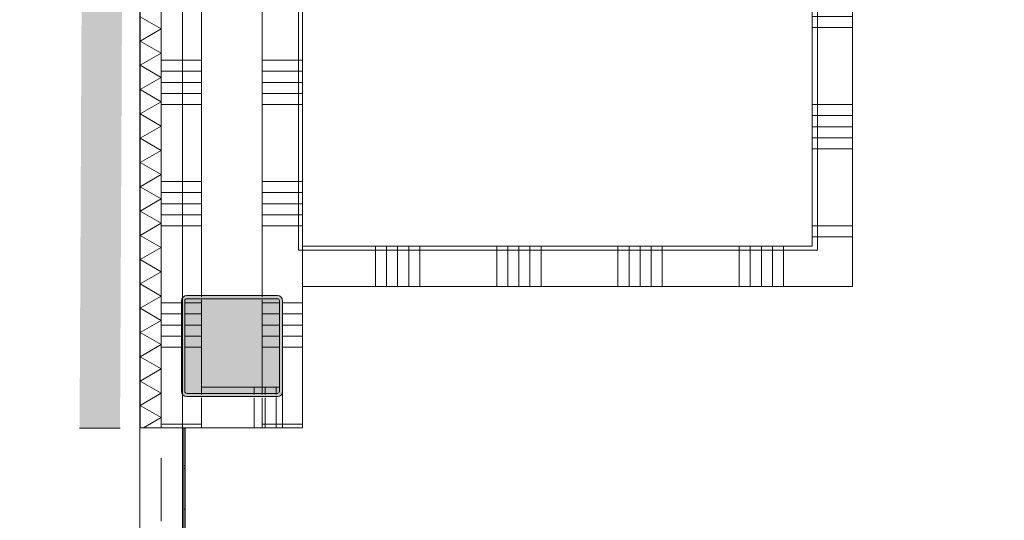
# Model space of a CAD drawing. Header units: millimetres. Extents: x -409 to 257590, y -7854 to 67330.
# Tile 75 of 205: x 57320 to 59756, y 8272 to 9510. Entities that reach past the tile are written whole.
import ezdxf

# ---------------------------------------------------------------- set-up
doc = ezdxf.new("R2010")
doc.units = ezdxf.units.MM
doc.header["$MEASUREMENT"] = 0
doc.linetypes.add('B0701', pattern=[234.119993, 155.999994, -78.119999])
doc.linetypes.add('B0703', pattern=[468.700004, 312.5, -156.200004])
for name, color, linetype in [('New_22 NC Binnenwanden', 7, 'Continuous'), ('New_22 NC Binnenwanden Deuren', 7, 'Continuous'), ('New_22 NC Binnenwanden Doorsnede-arcering', 7, 'Continuous'), ('New_22 NC Binnenwanden Laagscheidingslijnen', 7, 'Continuous'), ('New_23 Vloeren', 7, 'Continuous'), ('New_32 Binnenwandopeningen', 7, 'Continuous'), ('New_32 Binnenwandopeningen Doorsnede-arcering', 7, 'Continuous'), ('New_32 Binnenwandopeningen Laagscheidingslijnen', 7, 'Continuous'), ('New_Info Wandafwerking aanduiding', 7, 'Continuous'), ('New_Info Wandafwerking aanduiding Doorsnede-arcering', 7, 'Continuous'), ('New_Z Ruimtefuncties Zone omranding', 7, 'Continuous'), ('S-COLS-____-OTLN.RVT S', 7, 'Continuous'), ('S-COLS-____-OTLN.RVT S 2D arcering', 7, 'Continuous')]:
    doc.layers.add(name, color=color, linetype=linetype)
pattern_1 = [(45, (0, 0), (-159.099, 159.099), []), (45, (-53.03, 53.03), (-159.099, 159.099), [])]

# ---------------------------------------------------------------- blocks, each defined once
blk = doc.blocks.new('Slab_1_2', base_point=(0, 42578.3))
at = {"layer": 'New_23 Vloeren', "color": 1, "linetype": 'Continuous', "lineweight": 0, "flags": 128}
blk.add_lwpolyline([(58010, 15161.3), (61790, 15161.3), (61790, 12110.1, -0.396084), (60868.1, 11130.4), (60868.1, 11130.3), (59293.4, 11130.3), (59293.4, 8940), (58010, 8940), (58010, 11850)], format="xyb", close=True, dxfattribs=at)
blk = doc.blocks.new('*X306')
at = {"layer": 'New_22 NC Binnenwanden Doorsnede-arcering', "color": 254, "linetype": 'Continuous', "lineweight": 0, "true_color": 0xe9ebeb}
for p, q in [((58200, 8950), (58200, 8916)), ((58227.4, 8950), (58227.4, 8916)), ((58254.9, 8950), (58254.9, 8916)), ((58282.3, 8950), (58282.3, 8916)), ((58309.7, 8950), (58309.7, 8916)), ((58500, 8950), (58500, 8916)), ((58527.4, 8950), (58527.4, 8916)), ((58554.9, 8950), (58554.9, 8916)), ((58582.3, 8950), (58582.3, 8916)), ((58609.7, 8950), (58609.7, 8916)), ((58800, 8950), (58800, 8916)), ((58827.4, 8950), (58827.4, 8916)), ((58854.9, 8950), (58854.9, 8916)), ((58882.3, 8950), (58882.3, 8916)), ((58909.7, 8950), (58909.7, 8916)), ((59100, 8950), (59100, 8916)), ((59127.4, 8950), (59127.4, 8916)), ((59154.9, 8950), (59154.9, 8916)), ((59182.3, 8950), (59182.3, 8916)), ((59209.7, 8950), (59209.7, 8916)), ((58200, 8916), (58200, 8850)), ((58227.4, 8916), (58227.4, 8850)), ((58254.9, 8916), (58254.9, 8850)), ((58282.3, 8916), (58282.3, 8850)), ((58309.7, 8916), (58309.7, 8850)), ((58500, 8916), (58500, 8850)), ((58527.4, 8916), (58527.4, 8850)), ((58554.9, 8916), (58554.9, 8850)), ((58582.3, 8916), (58582.3, 8850)), ((58609.7, 8916), (58609.7, 8850)), ((58800, 8916), (58800, 8850)), ((58827.4, 8916), (58827.4, 8850)), ((58854.9, 8916), (58854.9, 8850)), ((58882.3, 8916), (58882.3, 8850)), ((58909.7, 8916), (58909.7, 8850)), ((59100, 8916), (59100, 8850)), ((59127.4, 8916), (59127.4, 8850)), ((59154.9, 8916), (59154.9, 8850)), ((59182.3, 8916), (59182.3, 8850)), ((59209.7, 8916), (59209.7, 8850))]:
    blk.add_line(p, q, dxfattribs=at)
blk = doc.blocks.new('Wall_60_2', base_point=(59280, 8850))
at = {"layer": 'New_22 NC Binnenwanden', "color": 8, "linetype": 'Continuous', "lineweight": 0, "true_color": 0x778488, "flags": 128}
for points in [[(59280, 8950), (58020, 8950)], [(58020, 8850), (58020, 8950)], [(59380, 8850), (59380, 8950)], [(58020, 8850), (59380, 8850)]]:
    blk.add_lwpolyline(points, dxfattribs=at)
at = {"layer": 'New_22 NC Binnenwanden', "color": 8, "lineweight": 0, "true_color": 0x778488}
blk.add_blockref('*X306', (0, 0), dxfattribs=at)
blk = doc.blocks.new('*X443')
at = {"layer": 'New_22 NC Binnenwanden Doorsnede-arcering', "color": 254, "linetype": 'Continuous', "lineweight": 0, "true_color": 0xe9ebeb}
for p, q in [((59380, 10990.3), (59280, 10990.3)), ((59380, 10800), (59280, 10800)), ((59380, 10772.6), (59280, 10772.6)), ((59380, 10745.1), (59280, 10745.1)), ((59380, 10717.7), (59280, 10717.7)), ((59380, 10690.3), (59280, 10690.3)), ((59380, 10500), (59280, 10500)), ((59380, 10472.6), (59280, 10472.6)), ((59380, 10445.1), (59280, 10445.1)), ((59380, 10417.7), (59280, 10417.7)), ((59380, 10390.3), (59280, 10390.3)), ((59380, 10200), (59280, 10200)), ((59380, 10172.6), (59280, 10172.6)), ((59380, 10145.1), (59280, 10145.1)), ((59380, 10117.7), (59280, 10117.7)), ((59380, 10090.3), (59280, 10090.3)), ((59380, 9900), (59280, 9900)), ((59380, 9872.6), (59280, 9872.6)), ((59380, 9845.1), (59280, 9845.1)), ((59380, 9817.7), (59280, 9817.7)), ((59380, 9790.3), (59280, 9790.3)), ((59380, 9600), (59280, 9600)), ((59380, 9572.6), (59280, 9572.6)), ((59380, 9545.1), (59280, 9545.1)), ((59380, 9517.7), (59280, 9517.7)), ((59380, 9490.3), (59280, 9490.3)), ((59380, 9300), (59280, 9300)), ((59380, 9272.6), (59280, 9272.6)), ((59380, 9245.1), (59280, 9245.1)), ((59380, 9217.7), (59280, 9217.7)), ((59380, 9190.3), (59280, 9190.3)), ((59380, 9000), (59280, 9000)), ((59380, 8972.6), (59280, 8972.6))]:
    blk.add_line(p, q, dxfattribs=at)
blk = doc.blocks.new('Wall_97_2', base_point=(59280, 8850))
at = {"layer": 'New_22 NC Binnenwanden', "color": 8, "linetype": 'Continuous', "lineweight": 0, "true_color": 0x778488, "flags": 128}
for points in [[(59280, 11005), (59280, 8950)], [(59380, 8950), (59380, 11005)]]:
    blk.add_lwpolyline(points, dxfattribs=at)
at = {"layer": 'New_22 NC Binnenwanden', "color": 8, "lineweight": 0, "true_color": 0x778488}
blk.add_blockref('*X443', (0, 0), dxfattribs=at)
blk = doc.blocks.new('*X544')
at = {"layer": 'New_22 NC Binnenwanden Doorsnede-arcering', "color": 254, "linetype": 'Continuous', "lineweight": 0, "true_color": 0xe9ebeb}
for p, q in [((57670, 9487), (57618, 9517)), ((57670, 9487), (57618, 9457)), ((57670, 9427), (57618, 9457)), ((57670, 9427), (57618, 9397)), ((57670, 9366.9), (57618, 9397)), ((57670, 9366.9), (57618, 9336.9)), ((57670, 9306.9), (57618, 9336.9)), ((57670, 9306.9), (57618, 9276.9)), ((57670, 9246.8), (57618, 9276.9)), ((57670, 9246.8), (57618, 9216.8)), ((57670, 9186.8), (57618, 9216.8)), ((57670, 9186.8), (57618, 9156.8)), ((57670, 9126.8), (57618, 9156.8)), ((57670, 9126.8), (57618, 9096.7)), ((57670, 9066.7), (57618, 9096.7)), ((57670, 9066.7), (57618, 9036.7)), ((57670, 9006.7), (57618, 9036.7)), ((57670, 9006.7), (57618, 8976.6)), ((57670, 8946.6), (57618, 8976.6)), ((57670, 8946.6), (57618, 8916.6)), ((57670, 8886.6), (57618, 8916.6)), ((57670, 8886.6), (57618, 8856.6)), ((57670, 8826.5), (57618, 8856.6)), ((57670, 8826.5), (57618, 8796.5)), ((57670, 8766.5), (57618, 8796.5)), ((57670, 8766.5), (57618, 8736.5)), ((57670, 8706.4), (57618, 8736.5)), ((57670, 8706.4), (57618, 8676.4)), ((57670, 8646.4), (57618, 8676.4)), ((57670, 8646.4), (57618, 8616.4)), ((57670, 8586.4), (57618, 8616.4)), ((57670, 8586.4), (57618, 8556.3)), ((57670, 8526.3), (57618, 8556.3)), ((57670, 8526.3), (57626, 8500.9))]:
    blk.add_line(p, q, dxfattribs=at)
blk = doc.blocks.new('D rechthoekige opening 22_19')
at = {"layer": 'New_22 NC Binnenwanden Deuren', "color": 9, "linetype": 'Continuous', "lineweight": 0}
for p, q in [((935, 52), (935, 53)), ((935, 0), (935, 52))]:
    blk.add_line(p, q, dxfattribs=at)
at = {"layer": 'New_22 NC Binnenwanden Deuren', "color": 9, "linetype": 'B0701', "lineweight": 0}
blk.add_line((-935, 0), (935, 0), dxfattribs=at)
blk = doc.blocks.new('Wall_118_2', base_point=(57670, 21290))
at = {"layer": 'New_22 NC Binnenwanden', "color": 8, "linetype": 'Continuous', "lineweight": 0, "true_color": 0x778488}
for p, q in [((57618, 8500.9), (57617, 8500.9)), ((57670, 8500.9), (57618, 8500.9))]:
    blk.add_line(p, q, dxfattribs=at)
at = {"layer": 'New_22 NC Binnenwanden', "color": 8, "linetype": 'Continuous', "lineweight": 0, "true_color": 0x778488, "flags": 128}
for points in [[(57617, 10747.4), (57617, 8500.9)], [(57670, 8500.9), (57670, 10747.4)]]:
    blk.add_lwpolyline(points, dxfattribs=at)
at = {"layer": 'New_22 NC Binnenwanden Laagscheidingslijnen', "color": 8, "linetype": 'Continuous', "lineweight": 0, "true_color": 0x778488}
blk.add_line((57618, 10747.4), (57618, 8500.9), dxfattribs=at)
at = {"layer": 'New_22 NC Binnenwanden', "color": 8, "lineweight": 0, "true_color": 0x778488}
blk.add_blockref('*X544', (0, 0), dxfattribs=at)
at = {"layer": 'New_22 NC Binnenwanden Deuren', "color": 1, "linetype": 'Continuous', "lineweight": 0, "zscale": 1000, "rotation": 90}
blk.add_blockref('D rechthoekige opening 22_19', (57670, 7565.9), dxfattribs=at)
blk = doc.blocks.new('*X670')
at = {"layer": 'New_22 NC Binnenwanden Doorsnede-arcering', "color": 254, "linetype": 'Continuous', "lineweight": 0, "true_color": 0xe9ebeb}
for p, q in [((57900, 8575), (57900, 8559.3)), ((57927.4, 8575), (57927.4, 8559.3)), ((57954.9, 8575.4), (57954.9, 8559.3)), ((57900, 8559.3), (57900, 8501)), ((57927.4, 8559.3), (57927.4, 8501)), ((57954.9, 8559.3), (57954.9, 8501))]:
    blk.add_line(p, q, dxfattribs=at)
blk = doc.blocks.new('*X671')
at = {"layer": 'New_22 NC Binnenwanden Doorsnede-arcering', "color": 254, "linetype": 'Continuous', "lineweight": 0, "true_color": 0xe9ebeb}
for p, q in [((57900, 8601), (57900, 8583)), ((57927.4, 8601), (57927.4, 8583)), ((57954.9, 8601), (57954.9, 8583.4))]:
    blk.add_line(p, q, dxfattribs=at)
blk = doc.blocks.new('Wall_146_2', base_point=(57770, 8501))
at = {"layer": 'New_22 NC Binnenwanden', "color": 8, "linetype": 'Continuous', "lineweight": 0, "true_color": 0x778488, "flags": 128}
for points in [[(57962, 8601), (57770, 8601)], [(57770, 8583), (57770, 8601)], [(57770, 8501), (57770, 8575)], [(57970, 8501), (57970, 8591)], [(57770, 8501), (57970, 8501)]]:
    blk.add_lwpolyline(points, dxfattribs=at)
at = {"layer": 'New_22 NC Binnenwanden', "color": 8, "lineweight": 0, "true_color": 0x778488}
for name in ['*X671', '*X670']:
    blk.add_blockref(name, (0, 0), dxfattribs=at)
blk = doc.blocks.new('*X996')
at = {"layer": 'New_22 NC Binnenwanden Doorsnede-arcering', "color": 254, "linetype": 'Continuous', "lineweight": 0, "true_color": 0xe9ebeb}
for p, q in [((57920, 9409.7), (58020, 9409.7)), ((57920, 9382.3), (58020, 9382.3)), ((57920, 9354.9), (58020, 9354.9)), ((57920, 9327.4), (58020, 9327.4)), ((57920, 9300), (58020, 9300)), ((57920, 9109.7), (58020, 9109.7)), ((57920, 9082.3), (58020, 9082.3)), ((57920, 9054.9), (58020, 9054.9)), ((57920, 9027.4), (58020, 9027.4)), ((57920, 9000), (58020, 9000)), ((57969.7, 8809.7), (58020, 8809.7)), ((57970, 8782.3), (58020, 8782.3)), ((57970, 8754.9), (58020, 8754.9)), ((57970, 8727.4), (58020, 8727.4)), ((57970, 8700), (58020, 8700)), ((57920, 8509.7), (58020, 8509.7))]:
    blk.add_line(p, q, dxfattribs=at)
blk = doc.blocks.new('*X998')
at = {"layer": 'New_22 NC Binnenwanden Doorsnede-arcering', "color": 254, "linetype": 'Continuous', "lineweight": 0, "true_color": 0xe9ebeb}
for p, q in [((57920, 8809.7), (57961.7, 8809.7)), ((57920, 8782.3), (57962, 8782.3)), ((57920, 8754.9), (57962, 8754.9)), ((57920, 8727.4), (57962, 8727.4)), ((57920, 8700), (57962, 8700))]:
    blk.add_line(p, q, dxfattribs=at)
blk = doc.blocks.new('*X1003')
at = {"layer": 'New_22 NC Binnenwanden Doorsnede-arcering', "color": 254, "linetype": 'Continuous', "lineweight": 0, "true_color": 0xe9ebeb}
for p, q in [((57670, 9409.7), (57770, 9409.7)), ((57670, 9382.3), (57770, 9382.3)), ((57670, 9354.9), (57770, 9354.9)), ((57670, 9327.4), (57770, 9327.4)), ((57670, 9300), (57770, 9300)), ((57670, 9109.7), (57770, 9109.7)), ((57670, 9082.3), (57770, 9082.3)), ((57670, 9054.9), (57770, 9054.9)), ((57670, 9027.4), (57770, 9027.4)), ((57670, 9000), (57770, 9000)), ((57670, 8809.7), (57720.3, 8809.7)), ((57670, 8782.3), (57720, 8782.3)), ((57670, 8754.9), (57720, 8754.9)), ((57670, 8727.4), (57720, 8727.4)), ((57670, 8700), (57720, 8700)), ((57670, 8509.7), (57770, 8509.7))]:
    blk.add_line(p, q, dxfattribs=at)
blk = doc.blocks.new('*X1007')
at = {"layer": 'New_22 NC Binnenwanden Doorsnede-arcering', "color": 254, "linetype": 'Continuous', "lineweight": 0, "true_color": 0xe9ebeb}
for p, q in [((57728.3, 8809.7), (57770, 8809.7)), ((57728, 8782.3), (57770, 8782.3)), ((57728, 8754.9), (57770, 8754.9)), ((57728, 8727.4), (57770, 8727.4)), ((57728, 8700), (57770, 8700))]:
    blk.add_line(p, q, dxfattribs=at)
blk = doc.blocks.new('D rechthoekige opening 22_27')
at = {"layer": 'New_22 NC Binnenwanden Deuren', "color": 7, "linetype": 'Continuous', "lineweight": 0}
for p, q in [((935, 250), (935, 350)), ((935, 100), (935, 250)), ((935, 0), (935, 100))]:
    blk.add_line(p, q, dxfattribs=at)
at = {"layer": 'New_22 NC Binnenwanden Deuren', "color": 9, "linetype": 'B0701', "lineweight": 0}
blk.add_line((-935, 0), (935, 0), dxfattribs=at)
blk = doc.blocks.new('Wall_247_2', base_point=(57845, 325))
at = {"layer": 'New_22 NC Binnenwanden', "color": 8, "linetype": 'Continuous', "lineweight": 0, "true_color": 0x778488}
for p, q in [((57670, 8500.9), (57770, 8500.9)), ((57770, 8500.9), (57920, 8500.9)), ((57920, 8500.9), (58020, 8500.9))]:
    blk.add_line(p, q, dxfattribs=at)
at = {"layer": 'New_22 NC Binnenwanden', "color": 8, "linetype": 'Continuous', "lineweight": 0, "true_color": 0x778488, "flags": 128}
for points in [[(58020, 8500.9), (58020, 21289)], [(57670, 10747.6), (57670, 8500.9)]]:
    blk.add_lwpolyline(points, dxfattribs=at)
at = {"layer": 'New_22 NC Binnenwanden Laagscheidingslijnen', "color": 8, "linetype": 'Continuous', "lineweight": 0, "true_color": 0x778488}
for p, q in [((57920, 8825), (57920, 17275)), ((57770, 15259.3), (57770, 8825)), ((57770, 8817), (57770, 8583)), ((57920, 8583), (57920, 8817)), ((57770, 8575), (57770, 8500.9)), ((57920, 8500.9), (57920, 8575))]:
    blk.add_line(p, q, dxfattribs=at)
at = {"layer": 'New_22 NC Binnenwanden', "color": 8, "lineweight": 0, "true_color": 0x778488}
for name in ['*X996', '*X1003', '*X1007', '*X998']:
    blk.add_blockref(name, (0, 0), dxfattribs=at)
at = {"layer": 'New_22 NC Binnenwanden Deuren', "color": 1, "linetype": 'Continuous', "lineweight": 0, "xscale": -1, "zscale": 1000, "rotation": 270}
blk.add_blockref('D rechthoekige opening 22_27', (57670, 7565.9), dxfattribs=at)
blk = doc.blocks.new('Curtain Wall_63_2')
at = {"layer": 'New_32 Binnenwandopeningen Doorsnede-arcering', "linetype": 'Continuous', "lineweight": 0, "true_color": 0x000000}
h = blk.add_hatch(dxfattribs=at)
h.set_pattern_fill('515_Staal_0002', color=18, style=0, pattern_type=2)
h.set_pattern_definition(pattern_1)
h.paths.add_polyline_path([(57729.3, 8497), (57729.3, 8500), (57726.3, 8500), (57726.3, 8497)])
h = blk.add_hatch(dxfattribs=at)
h.set_pattern_fill('515_Staal_0002', color=18, style=0, pattern_type=2)
h.set_pattern_definition(pattern_1)
h.paths.add_polyline_path([(57726.3, 8400), (57729.3, 8400), (57729.3, 8497), (57726.3, 8497)])
h = blk.add_hatch(dxfattribs=at)
h.set_pattern_fill('515_Staal_0002', color=18, style=0, pattern_type=2)
h.set_pattern_definition(pattern_1)
h.paths.add_polyline_path([(57729.3, 8400), (57726.3, 8400), (57726.3, 8300), (57729.3, 8300)])
h = blk.add_hatch(dxfattribs=at)
h.set_pattern_fill('515_Staal_0002', color=18, style=0, pattern_type=2)
h.set_pattern_definition(pattern_1)
h.paths.add_polyline_path([(57729.3, 8300), (57726.3, 8300), (57726.3, 8200), (57729.3, 8200)])
at = {"layer": 'New_32 Binnenwandopeningen', "color": 9, "linetype": 'B0703', "lineweight": 0}
for p, q in [((57726.3, 8500), (57726.3, 8400)), ((57726.3, 8500), (57726.3, 8400)), ((57726.3, 8500), (57726.3, 8400)), ((57726.3, 8500), (57726.3, 8400)), ((57726.3, 8500), (57726.3, 8400)), ((57726.3, 8500), (57726.3, 8400)), ((57726.3, 8500), (57726.3, 8400)), ((57726.3, 8500), (57726.3, 8400)), ((57726.3, 8500), (57726.3, 8400)), ((57726.3, 8500), (57726.3, 8400)), ((57726.3, 8500), (57726.3, 8400)), ((57726.3, 8400), (57726.3, 8300)), ((57726.3, 8400), (57726.3, 8300)), ((57726.3, 8400), (57726.3, 8300)), ((57726.3, 8400), (57726.3, 8300)), ((57726.3, 8400), (57726.3, 8300)), ((57726.3, 8400), (57726.3, 8300)), ((57726.3, 8400), (57726.3, 8300)), ((57726.3, 8400), (57726.3, 8300)), ((57726.3, 8400), (57726.3, 8300)), ((57726.3, 8400), (57726.3, 8300)), ((57726.3, 8400), (57726.3, 8300)), ((57726.3, 8300), (57726.3, 8200)), ((57726.3, 8300), (57726.3, 8200)), ((57726.3, 8300), (57726.3, 8200)), ((57726.3, 8300), (57726.3, 8200)), ((57726.3, 8300), (57726.3, 8200)), ((57726.3, 8300), (57726.3, 8200)), ((57726.3, 8300), (57726.3, 8200)), ((57726.3, 8300), (57726.3, 8200)), ((57726.3, 8300), (57726.3, 8200)), ((57726.3, 8300), (57726.3, 8200)), ((57726.3, 8300), (57726.3, 8200))]:
    blk.add_line(p, q, dxfattribs=at)
at = {"layer": 'New_32 Binnenwandopeningen', "color": 1, "linetype": 'Continuous', "lineweight": 0}
for p, q in [((57726.3, 8500), (57726.3, 8400)), ((57726.3, 8500), (57726.3, 8400)), ((57726.3, 8500), (57726.3, 8400)), ((57726.3, 8500), (57726.3, 8400)), ((57726.3, 8500), (57726.3, 8400)), ((57726.3, 8500), (57726.3, 8400)), ((57726.3, 8500), (57726.3, 8400)), ((57726.3, 8500), (57726.3, 8400)), ((57726.3, 8500), (57726.3, 8400)), ((57726.3, 8500), (57726.3, 8400)), ((57726.3, 8500), (57726.3, 8400)), ((57726.3, 8500), (57726.3, 8400)), ((57726.3, 8500), (57726.3, 8400)), ((57726.3, 8500), (57726.3, 8400)), ((57726.3, 8500), (57726.3, 8400)), ((57726.3, 8500), (57726.3, 8400)), ((57726.3, 8500), (57726.3, 8497)), ((57729.3, 8500), (57726.3, 8500)), ((57729.3, 8500), (57729.3, 8497)), ((57726.3, 8497), (57726.3, 8400)), ((57729.3, 8497), (57729.3, 8400)), ((57726.3, 8400), (57726.3, 8300)), ((57726.3, 8400), (57726.3, 8300)), ((57726.3, 8400), (57726.3, 8300)), ((57726.3, 8400), (57726.3, 8300)), ((57726.3, 8400), (57726.3, 8300)), ((57726.3, 8400), (57726.3, 8300)), ((57726.3, 8400), (57726.3, 8300)), ((57726.3, 8400), (57726.3, 8300)), ((57726.3, 8400), (57726.3, 8300)), ((57726.3, 8400), (57726.3, 8300)), ((57726.3, 8400), (57726.3, 8300)), ((57726.3, 8400), (57726.3, 8300)), ((57726.3, 8400), (57726.3, 8300)), ((57726.3, 8400), (57726.3, 8300)), ((57726.3, 8400), (57726.3, 8300)), ((57726.3, 8400), (57726.3, 8300)), ((57726.3, 8400), (57726.3, 8300)), ((57729.3, 8400), (57729.3, 8300)), ((57726.3, 8300), (57726.3, 8200)), ((57726.3, 8300), (57726.3, 8200)), ((57726.3, 8300), (57726.3, 8200)), ((57726.3, 8300), (57726.3, 8200)), ((57726.3, 8300), (57726.3, 8200)), ((57726.3, 8300), (57726.3, 8200)), ((57726.3, 8300), (57726.3, 8200)), ((57726.3, 8300), (57726.3, 8200)), ((57726.3, 8300), (57726.3, 8200)), ((57726.3, 8300), (57726.3, 8200)), ((57726.3, 8300), (57726.3, 8200)), ((57726.3, 8300), (57726.3, 8200)), ((57726.3, 8300), (57726.3, 8200)), ((57726.3, 8300), (57726.3, 8200)), ((57726.3, 8300), (57726.3, 8200)), ((57726.3, 8300), (57726.3, 8200)), ((57726.3, 8300), (57726.3, 8200)), ((57729.3, 8300), (57729.3, 8200))]:
    blk.add_line(p, q, dxfattribs=at)
at = {"layer": 'New_32 Binnenwandopeningen', "color": 9, "linetype": 'B0703', "lineweight": 0}
for p in [(57726.3, 8500), (57726.3, 8500), (57726.3, 8500), (57726.3, 8500), (57726.3, 8500), (57726.3, 8500), (57726.3, 8500), (57726.3, 8500), (57726.3, 8500), (57726.3, 8500), (57726.3, 8500), (57726.3, 8500), (57726.3, 8400), (57726.3, 8400), (57726.3, 8400), (57726.3, 8400), (57726.3, 8400), (57726.3, 8400), (57726.3, 8400), (57726.3, 8400), (57726.3, 8400), (57726.3, 8400), (57726.3, 8400), (57726.3, 8400), (57726.3, 8300), (57726.3, 8300), (57726.3, 8300), (57726.3, 8300), (57726.3, 8300), (57726.3, 8300), (57726.3, 8300), (57726.3, 8300), (57726.3, 8300), (57726.3, 8300), (57726.3, 8300), (57726.3, 8300)]:
    blk.add_point(p, dxfattribs=at)
at = {"layer": 'New_32 Binnenwandopeningen', "color": 1, "linetype": 'Continuous', "lineweight": 0}
for p in [(57726.3, 8500), (57726.3, 8500), (57726.3, 8500), (57726.3, 8500), (57726.3, 8500), (57726.3, 8500), (57726.3, 8500), (57726.3, 8500), (57726.3, 8500), (57726.3, 8500), (57726.3, 8500), (57726.3, 8500), (57726.3, 8500), (57726.3, 8500), (57726.3, 8500), (57726.3, 8500), (57726.3, 8400), (57726.3, 8400), (57726.3, 8400), (57726.3, 8400), (57726.3, 8400), (57726.3, 8400), (57726.3, 8400), (57726.3, 8400), (57726.3, 8400), (57726.3, 8400), (57726.3, 8400), (57726.3, 8400), (57726.3, 8400), (57726.3, 8400), (57726.3, 8400), (57726.3, 8400), (57726.3, 8300), (57726.3, 8300), (57726.3, 8300), (57726.3, 8300), (57726.3, 8300), (57726.3, 8300), (57726.3, 8300), (57726.3, 8300), (57726.3, 8300), (57726.3, 8300), (57726.3, 8300), (57726.3, 8300), (57726.3, 8300), (57726.3, 8300), (57726.3, 8300), (57726.3, 8300)]:
    blk.add_point(p, dxfattribs=at)
at = {"layer": 'New_32 Binnenwandopeningen Laagscheidingslijnen', "color": 1, "linetype": 'Continuous', "lineweight": 0}
for p, q in [((57729.3, 8400), (57726.3, 8400)), ((57729.3, 8300), (57726.3, 8300))]:
    blk.add_line(p, q, dxfattribs=at)
blk = doc.blocks.new('*X1344')
at = {"layer": 'New_22 NC Binnenwanden Doorsnede-arcering', "color": 254, "linetype": 'Continuous', "lineweight": 0, "true_color": 0xe9ebeb}
for p, q in [((57900, 8575), (57900, 8559.3)), ((57900, 8559.3), (57900, 8501))]:
    blk.add_line(p, q, dxfattribs=at)
blk = doc.blocks.new('*X1345')
at = {"layer": 'New_22 NC Binnenwanden Doorsnede-arcering', "color": 254, "linetype": 'Continuous', "lineweight": 0, "true_color": 0xe9ebeb}
blk.add_line((57900, 8601), (57900, 8583), dxfattribs=at)
blk = doc.blocks.new('Wall_312_2', base_point=(57770, 8501))
at = {"layer": 'New_22 NC Binnenwanden', "color": 8, "linetype": 'Continuous', "lineweight": 0, "true_color": 0x778488, "flags": 128}
for points in [[(57920, 8601), (57770, 8601)], [(57770, 8601), (57770, 8583)], [(57920, 8583), (57920, 8601)], [(57770, 8575), (57770, 8501)], [(57920, 8501), (57920, 8575)], [(57770, 8501), (57920, 8501)]]:
    blk.add_lwpolyline(points, dxfattribs=at)
at = {"layer": 'New_22 NC Binnenwanden', "color": 8, "lineweight": 0, "true_color": 0x778488}
for name in ['*X1345', '*X1344']:
    blk.add_blockref(name, (0, 0), dxfattribs=at)
blk = doc.blocks.new('Column 389[72]_2', base_point=(0.5, 3))
at = {"layer": 'S-COLS-____-OTLN.RVT S 2D arcering', "linetype": 'Continuous', "lineweight": 0, "true_color": 0x778488}
h = blk.add_hatch(color=8, dxfattribs=at)
h.paths.add_polyline_path([(57720.5, 8591), (57721.5, 8586), (57724.3, 8581.8), (57728.5, 8578.9), (57733.5, 8578), (57957.5, 8578), (57962.5, 8578.9), (57966.7, 8581.8), (57969.5, 8586), (57970.5, 8591), (57970.5, 8815), (57969.5, 8819.9), (57966.7, 8824.1), (57962.5, 8827), (57957.5, 8828), (57733.5, 8828), (57728.5, 8827), (57724.3, 8824.1), (57721.5, 8819.9), (57720.5, 8815)])
h.paths.add_polyline_path([(57957.5, 8586), (57733.5, 8586), (57731.6, 8586.3), (57730, 8587.4), (57728.9, 8589), (57728.5, 8591), (57728.5, 8815), (57728.9, 8816.9), (57730, 8818.5), (57731.6, 8819.6), (57733.5, 8820), (57957.5, 8820), (57959.4, 8819.6), (57961.1, 8818.5), (57962.1, 8816.9), (57962.5, 8815), (57962.5, 8591), (57962.1, 8589), (57961.1, 8587.4), (57959.4, 8586.3)], flags=0)
blk.add_hatch(color=8, dxfattribs=at).paths.add_polyline_path([(57957.5, 8820), (57733.5, 8820), (57731.6, 8819.6), (57730, 8818.5), (57728.9, 8816.9), (57728.5, 8815), (57728.5, 8591), (57728.9, 8589), (57730, 8587.4), (57731.6, 8586.3), (57733.5, 8586), (57957.5, 8586), (57959.4, 8586.3), (57961.1, 8587.4), (57962.1, 8589), (57962.5, 8591), (57962.5, 8815), (57962.1, 8816.9), (57961.1, 8818.5), (57959.4, 8819.6)])
at = {"layer": 'S-COLS-____-OTLN.RVT S', "color": 1, "linetype": 'Continuous', "lineweight": 0}
for p, q in [((57721.5, 8819.9), (57720.5, 8815)), ((57724.3, 8824.1), (57721.5, 8819.9)), ((57728.5, 8827), (57724.3, 8824.1)), ((57733.5, 8828), (57728.5, 8827)), ((57728.5, 8815), (57728.9, 8816.9)), ((57728.9, 8816.9), (57730, 8818.5)), ((57730, 8818.5), (57731.6, 8819.6)), ((57731.6, 8819.6), (57733.5, 8820)), ((57957.5, 8828), (57733.5, 8828)), ((57733.5, 8820), (57957.5, 8820)), ((57962.5, 8827), (57957.5, 8828)), ((57957.5, 8820), (57959.4, 8819.6)), ((57959.4, 8819.6), (57961.1, 8818.5)), ((57961.1, 8818.5), (57962.1, 8816.9)), ((57962.1, 8816.9), (57962.5, 8815)), ((57966.7, 8824.1), (57962.5, 8827)), ((57969.5, 8819.9), (57966.7, 8824.1)), ((57970.5, 8815), (57969.5, 8819.9)), ((57720.5, 8815), (57720.5, 8591)), ((57728.5, 8591), (57728.5, 8815)), ((57962.5, 8815), (57962.5, 8591)), ((57970.5, 8591), (57970.5, 8815)), ((57720.5, 8591), (57721.5, 8586)), ((57721.5, 8586), (57724.3, 8581.8)), ((57724.3, 8581.8), (57728.5, 8578.9)), ((57728.9, 8589), (57728.5, 8591)), ((57728.5, 8578.9), (57733.5, 8578)), ((57730, 8587.4), (57728.9, 8589)), ((57731.6, 8586.3), (57730, 8587.4)), ((57733.5, 8586), (57731.6, 8586.3)), ((57957.5, 8586), (57733.5, 8586)), ((57733.5, 8578), (57957.5, 8578)), ((57959.4, 8586.3), (57957.5, 8586)), ((57957.5, 8578), (57962.5, 8578.9)), ((57961.1, 8587.4), (57959.4, 8586.3)), ((57962.1, 8589), (57961.1, 8587.4)), ((57962.5, 8591), (57962.1, 8589)), ((57962.5, 8578.9), (57966.7, 8581.8)), ((57966.7, 8581.8), (57969.5, 8586)), ((57969.5, 8586), (57970.5, 8591))]:
    blk.add_line(p, q, dxfattribs=at)
blk = doc.blocks.new('Wall_525_2', base_point=(57518.3, 8500))
at = {"layer": 'New_Info Wandafwerking aanduiding Doorsnede-arcering', "linetype": 'Continuous', "lineweight": 0, "true_color": 0x552178}
blk.add_hatch(color=187, dxfattribs=at).paths.add_polyline_path([(57528.1, 21151.9), (57468.3, 8500.2), (57568.3, 8499.8), (57628.1, 21152.1)])
at = {"layer": 'New_Info Wandafwerking aanduiding', "color": 9, "linetype": 'Continuous', "lineweight": 0, "flags": 128}
blk.add_lwpolyline([(57468.3, 8500.2), (57568.3, 8499.8)], dxfattribs=at)

msp = doc.modelspace()

# ---------------------------------------------------------------- linework, layer by layer
at = {"layer": 'New_Z Ruimtefuncties Zone omranding', "color": 142, "linetype": 'Continuous', "lineweight": 0, "true_color": 0x0ca2d3, "flags": 128}
for points in [[(45838, -89.1), (57723, -88.7), (57723, 20876.3), (45838, 20876.3), (45838, 19923.2), (45838, 18288.7)], [(58020, 8500.9), (57617, 8500.9), (57617, 6629.7), (60360.2, 6629.7), (60360.2, 6629.8), (61110, 6629.8), (61110, 7379.9), (61460, 7379.9), (61460, 11005), (59380, 11005), (59380, 8850), (58020, 8850)]]:
    msp.add_lwpolyline(points, close=True, dxfattribs=at)

# ---------------------------------------------------------------- block references
at = {"layer": 'New_22 NC Binnenwanden', "color": 8, "lineweight": 0, "true_color": 0x778488}
for name, p in [('Wall_118_2', (57670, 21290)), ('Wall_247_2', (57845, 325)), ('Wall_97_2', (59280, 8850)), ('Wall_60_2', (59280, 8850)), ('Wall_146_2', (57770, 8501)), ('Wall_312_2', (57770, 8501))]:
    msp.add_blockref(name, p, dxfattribs=at)
at = {"layer": 'New_23 Vloeren', "color": 1, "linetype": 'Continuous', "lineweight": 0}
msp.add_blockref('Slab_1_2', (0, 42578.3), dxfattribs=at)
at = {"layer": 'New_32 Binnenwandopeningen', "linetype": 'Continuous', "lineweight": 0}
msp.add_blockref('Curtain Wall_63_2', (0, 0), dxfattribs=at)
at = {"layer": 'New_Info Wandafwerking aanduiding', "color": 1, "lineweight": 0}
msp.add_blockref('Wall_525_2', (57518.3, 8500), dxfattribs=at)
at = {"layer": 'S-COLS-____-OTLN.RVT S', "color": 1, "linetype": 'Continuous', "lineweight": 0}
msp.add_blockref('Column 389[72]_2', (0.5, 3), dxfattribs=at)

doc.saveas('drawing.dxf')
